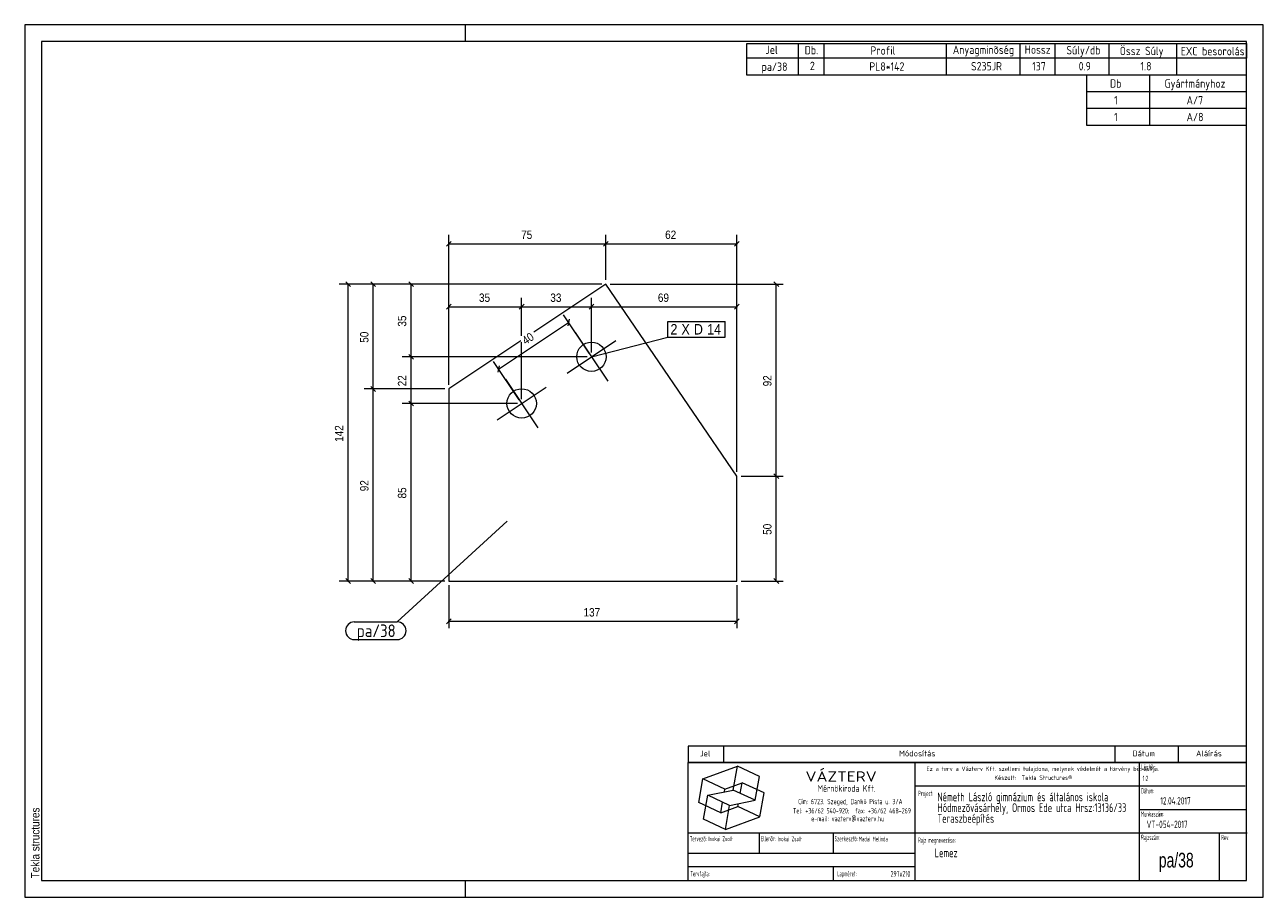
# Model space of a CAD drawing. Header units: millimetres. Extents: x 1 to 296, y 1 to 209.
import ezdxf

# ---------------------------------------------------------------- set-up
doc = ezdxf.new("R2010")
doc.units = ezdxf.units.MM
doc.linetypes.add('XKITLINE00', pattern=[0])
for name, color, linetype, lineweight in [('Bemassung', 1, 'Continuous', 0), ('Schrauben', 7, 'Continuous', 0), ('Schraubenbezeichnung', 5, 'Continuous', 0), ('Teil', 7, 'Continuous', 0), ('Text', 5, 'Continuous', 0), ('Ueberschrift', 7, 'Continuous', 0), ('Zeichnungsrahmen', 3, 'Continuous', 0)]:
    doc.layers.add(name, color=color, linetype=linetype, lineweight=lineweight)
doc.styles.add('ARIAL', font='ARIAL.TTF')
doc.styles.add('ISOCPEUR', font='ISOCPEUR.TTF')
doc.styles.add('ISOCPEUR_BOLD', font='ARIAL.TTF')
doc.styles.add('ISOCPUER', font='ARIAL.TTF')

msp = doc.modelspace()

# ---------------------------------------------------------------- linework, layer by layer
at = {"layer": 'Bemassung', "linetype": 'XKITLINE00', "lineweight": 0}
for p, q in [((102.58, 157.35), (101.45, 156.22)), ((102.02, 123.17), (102.02, 158.93)), ((102.02, 156.78), (139.42, 156.78)), ((139.99, 157.35), (138.86, 156.22)), ((139.99, 157.35), (138.86, 156.22)), ((139.42, 148.18), (139.42, 158.93)), ((139.42, 148.18), (139.42, 158.93)), ((139.42, 156.78), (170.61, 156.78)), ((171.17, 157.35), (170.04, 156.22)), ((170.61, 102.38), (170.61, 158.93)), ((77.45, 147.75), (78.58, 146.62)), ((83.45, 147.75), (84.58, 146.62)), ((92.45, 147.75), (93.58, 146.62)), ((179.45, 147.75), (180.58, 146.62)), ((138.42, 147.18), (75.87, 147.18)), ((78.02, 76.38), (78.02, 147.18)), ((138.42, 147.18), (81.87, 147.18)), ((84.02, 122.17), (84.02, 147.18)), ((138.42, 147.18), (90.87, 147.18)), ((93.02, 129.84), (93.02, 147.18)), ((140.42, 147.18), (181.62, 147.18)), ((180.02, 101.38), (180.02, 147.18)), ((102.58, 142.35), (101.45, 141.22)), ((102.02, 123.17), (102.02, 143.93)), ((102.02, 141.78), (119.36, 141.78)), ((119.92, 142.35), (118.79, 141.22)), ((119.92, 142.35), (118.79, 141.22)), ((119.36, 134.87), (119.36, 143.93)), ((119.36, 134.87), (119.36, 143.93)), ((119.36, 141.78), (135.98, 141.78)), ((136.55, 142.35), (135.42, 141.22)), ((136.55, 142.35), (135.42, 141.22)), ((135.98, 130.84), (135.98, 143.93)), ((135.98, 130.84), (135.98, 143.93)), ((135.98, 141.78), (170.61, 141.78)), ((171.17, 142.35), (170.04, 141.22)), ((170.61, 102.38), (170.61, 143.93)), ((135.43, 130.67), (129.3, 139.83)), ((130.65, 138.83), (130.34, 137.26)), ((113.87, 126.93), (130.5, 138.05)), ((119.36, 119.72), (119.36, 133.32)), ((119.36, 119.72), (119.36, 133.32)), ((134.98, 129.84), (90.87, 129.84)), ((134.98, 129.84), (90.87, 129.84)), ((92.45, 130.41), (93.58, 129.28)), ((92.45, 130.41), (93.58, 129.28)), ((93.02, 118.72), (93.02, 129.84)), ((118.8, 119.56), (112.68, 128.71)), ((114.03, 127.71), (113.71, 126.14)), ((101.02, 122.17), (81.87, 122.17)), ((101.02, 122.17), (81.87, 122.17)), ((83.45, 122.73), (84.58, 121.6)), ((83.45, 122.73), (84.58, 121.6)), ((84.02, 76.38), (84.02, 122.17)), ((118.36, 118.72), (90.87, 118.72)), ((118.36, 118.72), (90.87, 118.72)), ((92.45, 119.29), (93.58, 118.16)), ((92.45, 119.29), (93.58, 118.16)), ((93.02, 76.38), (93.02, 118.72)), ((171.61, 101.38), (181.62, 101.38)), ((171.61, 101.38), (181.62, 101.38)), ((179.45, 101.95), (180.58, 100.82)), ((179.45, 101.95), (180.58, 100.82)), ((180.02, 76.38), (180.02, 101.38)), ((77.45, 76.95), (78.58, 75.82)), ((83.45, 76.95), (84.58, 75.82)), ((92.45, 76.95), (93.58, 75.82)), ((179.45, 76.95), (180.58, 75.82)), ((101.02, 76.38), (75.87, 76.38)), ((101.02, 76.38), (81.87, 76.38)), ((101.02, 76.38), (90.87, 76.38)), ((102.02, 75.38), (102.02, 65.18)), ((170.61, 75.38), (170.61, 65.18)), ((171.61, 76.38), (181.62, 76.38)), ((102.58, 67.35), (101.45, 66.22)), ((102.02, 66.78), (170.61, 66.78)), ((171.17, 67.35), (170.04, 66.22))]:
    msp.add_line(p, q, dxfattribs=at)
at = {"layer": 'Bemassung'}
for p in [(102.02, 156.78), (139.42, 156.78), (139.42, 156.78), (170.61, 156.78), (78.02, 147.18), (84.02, 147.18), (93.02, 147.18), (180.02, 147.18), (102.02, 141.78), (119.36, 141.78), (119.36, 141.78), (135.98, 141.78), (135.98, 141.78), (170.61, 141.78), (130.5, 138.05), (93.02, 129.84), (93.02, 129.84), (113.87, 126.93), (84.02, 122.17), (84.02, 122.17), (93.02, 118.72), (93.02, 118.72), (180.02, 101.38), (180.02, 101.38), (78.02, 76.38), (84.02, 76.38), (93.02, 76.38), (180.02, 76.38), (102.02, 66.78), (170.61, 66.78)]:
    msp.add_point(p, dxfattribs=at)
at = {"layer": 'Schrauben', "linetype": 'XKITLINE00', "lineweight": 0}
for p, q in [((130.16, 125.95), (141.8, 133.73)), ((132.09, 135.66), (139.87, 124.02)), ((115.47, 124.54), (123.25, 112.91)), ((113.54, 114.83), (125.18, 122.62))]:
    msp.add_line(p, q, dxfattribs=at)
for centre in [(135.98, 129.84), (119.36, 118.72)]:
    msp.add_circle(centre, 3.5, dxfattribs=at)
at = {"layer": 'Schraubenbezeichnung', "linetype": 'XKITLINE00', "lineweight": 0}
for p, q in [((154.21, 138.25), (167.86, 138.25)), ((154.21, 134.55), (154.21, 138.25)), ((167.86, 134.55), (167.86, 138.25)), ((135.98, 129.84), (154.21, 134.55)), ((154.21, 134.55), (167.86, 134.55))]:
    msp.add_line(p, q, dxfattribs=at)
at = {"layer": 'Teil', "linetype": 'XKITLINE00', "lineweight": 0}
for p, q in [((139.42, 147.18), (122.29, 135.72)), ((170.61, 101.38), (139.42, 147.18)), ((119.16, 133.63), (102.02, 122.17)), ((102.02, 122.17), (102.02, 76.38)), ((170.61, 76.38), (170.61, 101.38)), ((102.02, 76.38), (170.61, 76.38))]:
    msp.add_line(p, q, dxfattribs=at)
at = {"layer": 'Text', "linetype": 'XKITLINE00', "lineweight": 0}
for p, q in [((115.88, 90.69), (89.72, 66.63)), ((79.5, 66.63), (89.72, 66.63)), ((79.5, 62.43), (89.72, 62.43))]:
    msp.add_line(p, q, dxfattribs=at)
for centre, start, end in [((79.5, 64.53), 90, 270), ((89.72, 64.53), 270, 90)]:
    msp.add_arc(centre, 2.1, start, end, dxfattribs=at)
at = {"layer": 'Ueberschrift', "linetype": 'XKITLINE00', "lineweight": 0}
for p, q in [((173, 204.54), (292, 204.54)), ((173, 201.04), (173, 204.54)), ((185.3, 201.04), (185.3, 204.54)), ((191.44, 201.04), (191.44, 204.54)), ((220.54, 201.04), (220.54, 204.54)), ((238.09, 201.05), (238.09, 204.55)), ((246.43, 201.04), (246.43, 204.54)), ((259.28, 201.04), (259.28, 204.54)), ((275.4, 201.02), (275.4, 204.52)), ((292, 204.54), (292, 201.04)), ((292, 201.04), (173, 201.04)), ((173, 197), (173, 201)), ((185.3, 197), (185.3, 201)), ((191.44, 197), (191.44, 201)), ((220.54, 197), (220.54, 201)), ((238.09, 197), (238.09, 201)), ((246.43, 197), (246.43, 201)), ((259.28, 197), (259.28, 201)), ((275.41, 197), (275.41, 201)), ((292, 197), (173, 197)), ((254, 193), (254, 197)), ((269, 193), (269, 197)), ((292, 193), (254, 193)), ((254, 189), (254, 193)), ((269, 189), (269, 193)), ((292, 189), (254, 189)), ((254, 185), (254, 189)), ((269, 185), (269, 189)), ((292, 185), (254, 185)), ((159, 37.07), (292, 37.07)), ((159, 37), (159, 33.14)), ((167.4, 37), (167.4, 33.14)), ((260.64, 37.07), (260.64, 33.21)), ((275.76, 37.07), (275.76, 33.21)), ((159, 33.22), (292, 33.22)), ((159, 33.14), (292, 33.14)), ((159, 5), (159, 33.14)), ((213.11, 5), (213.11, 33.14)), ((266.49, 5), (266.49, 33.14)), ((162.55, 29.24), (170.77, 32.23)), ((169.77, 26.55), (170.77, 32.23)), ((176, 29.79), (170.77, 32.23)), ((175, 24.11), (176, 29.79)), ((161.54, 23.55), (162.55, 29.24)), ((167.78, 26.8), (162.55, 29.24)), ((167.66, 26.12), (167.78, 26.8)), ((167.78, 26.8), (171.89, 28.3)), ((171.44, 25.76), (171.89, 28.3)), ((177.12, 25.86), (171.89, 28.3)), ((213.11, 27.54), (291.69, 27.54)), ((162.67, 19.62), (163.67, 25.3)), ((163.67, 25.3), (169.77, 26.55)), ((168.9, 22.86), (163.67, 25.3)), ((166.78, 21.11), (167.22, 23.65)), ((168.9, 22.86), (175, 24.11)), ((175, 24.11), (169.77, 26.55)), ((176.12, 20.17), (177.12, 25.86)), ((166.78, 21.11), (161.54, 23.55)), ((166.78, 21.11), (170.89, 22.61)), ((167.9, 17.18), (168.9, 22.86)), ((170.89, 22.61), (171.01, 23.29)), ((176.12, 20.17), (170.89, 22.61)), ((266.49, 21.94), (292, 21.94)), ((167.9, 17.18), (162.67, 19.62)), ((167.9, 17.18), (176.12, 20.17)), ((159, 16.34), (292.21, 16.34)), ((175.99, 11.48), (175.99, 16.39)), ((193.55, 16.39), (193.55, 11.49)), ((285.52, 16.28), (285.52, 5)), ((159.07, 11.49), (213.14, 11.49)), ((159.04, 8.34), (213.11, 8.34)), ((193.55, 8.31), (193.55, 5.13))]:
    msp.add_line(p, q, dxfattribs=at)
at = {"layer": 'Zeichnungsrahmen', "linetype": 'XKITLINE00', "lineweight": 0}
for p, q in [((296, 209), (1, 209)), ((1, 209), (1, 1)), ((106, 205), (106, 209)), ((296, 1), (296, 209)), ((292, 205), (5, 205)), ((5, 205), (5, 5)), ((292, 5), (292, 205)), ((5, 5), (292, 5)), ((106, 1), (106, 5)), ((1, 1), (296, 1))]:
    msp.add_line(p, q, dxfattribs=at)

# ---------------------------------------------------------------- texts
at = {"layer": 'Bemassung', "style": 'ISOCPUER', "width": 0.85}
for s, p in [('75', (119.24, 157.93)), ('62', (153.53, 157.93)), ('35', (109.2, 142.93)), ('33', (126.19, 142.93)), ('69', (151.81, 142.93)), ('137', (134.09, 67.93))]:
    msp.add_text(s, height=2, dxfattribs=at).set_placement(p)
for s, rotation, p in [('35', 90.0002, (91.87, 137.03)), ('50', 90.0002, (82.87, 133.19)), ('40', 33.7701, (120.31, 132.62)), ('22', 90.0002, (91.87, 122.8)), ('92', 90.0002, (178.87, 122.8)), ('142', 90.0002, (76.87, 109.56)), ('92', 90.0002, (82.87, 97.79)), ('85', 90.0002, (91.87, 96.07)), ('50', 90.0002, (178.87, 87.4))]:
    msp.add_text(s, height=2, rotation=rotation, dxfattribs=at).set_placement(p)
at = {"layer": 'Schraubenbezeichnung', "style": 'ARIAL', "width": 0.85}
for s, p in [('2', (154.81, 135.15)), ('X', (157.42, 135.15)), ('D', (160.39, 135.15)), ('14', (163.55, 135.15))]:
    msp.add_text(s, height=2.5, dxfattribs=at).set_placement(p)
at = {"layer": 'Text', "style": 'ISOCPEUR', "width": 0.85}
msp.add_text('pa/38', height=3, dxfattribs=at).set_placement((80.1, 63.03))
at = {"layer": 'Ueberschrift'}
for s, height, style, width, p in [('Jel', 2, 'ISOCPEUR', 0.85, (177.44, 202.04)), ('Db.', 2, 'ISOCPEUR', 0.85, (186.78, 201.95)), ('Profil', 2, 'ISOCPEUR', 0.85, (202.44, 201.86)), ('Anyagminõség', 2, 'ISOCPEUR', 0.85, (222.06, 202.04)), ('Hossz', 2, 'ISOCPEUR', 0.85, (239.18, 202.08)), ('Súly/db', 2, 'ISOCPEUR', 0.85, (249.11, 201.94)), ('Össz Súly', 2, 'ISOCPEUR', 0.85, (261.83, 201.76)), ('EXC besorolás', 2, 'ISOCPEUR', 0.85, (276.36, 201.71)), ('pa/38', 2, 'ISOCPEUR', 0.85, (176.51, 198)), ('2', 2, 'ISOCPEUR', 0.85, (188.02, 198.19)), ('PL8*142', 2, 'ISOCPEUR', 0.85, (202.17, 198.05)), ('S235JR', 2, 'ISOCPEUR', 0.85, (226.39, 198.11)), ('137', 2, 'ISOCPEUR', 0.85, (240.97, 198.11)), ('0.9', 2, 'ISOCPEUR', 0.85, (252.04, 198.12)), ('1.8', 2, 'ISOCPEUR', 0.85, (266.76, 198.12)), ('Db', 2, 'ISOCPEUR', 0.85, (259.5, 194)), ('Gyártmányhoz', 2, 'ISOCPEUR', 0.85, (272.5, 194)), ('1', 2, 'ISOCPEUR', 0.85, (260.48, 190)), ('A/7', 2, 'ISOCPEUR', 0.85, (277.74, 190)), ('1', 2, 'ISOCPEUR', 0.85, (260.48, 186)), ('A/8', 2, 'ISOCPEUR', 0.85, (277.74, 186)), ('Jel', 1.4, 'ISOCPEUR', 0.85, (161.84, 34.58)), ('Módosítás', 1.4, 'ISOCPEUR', 0.85, (209.25, 34.58)), ('Dátum', 1.4, 'ISOCPEUR', 0.85, (264.86, 34.58)), ('Aláírás', 1.4, 'ISOCPEUR', 0.85, (280, 34.58)), ('Lépték:', 1.26, 'ISOCPEUR', 0.51, (266.96, 31.43)), ('VÁZTERV', 2.45, 'ISOCPEUR', 1.19, (186.96, 28.56)), ('Ez a terv a Vázterv Kft. szellemi tulajdona, melynek védelmét a törvény biztosítja.', 1.05, 'ISOCPEUR', 0.838832, (215.8, 31.11)), ('Készült:  Tekla Structures®', 1.05, 'ISOCPEUR', 0.838832, (231.96, 28.98)), ('1:2', 1.26, 'ISOCPEUR', 0.595, (267.27, 28.7)), ('Mérnökiroda Kft.', 1.61, 'ISOCPEUR', 0.68, (189.86, 26.15)), ('Dátum:', 1.26, 'ISOCPEUR', 0.51, (266.91, 25.76)), ('Cím: 6723. Szeged, Dankó Pista u. 3/A', 1.26, 'ISOCPEUR', 0.68, (185.24, 23.18)), ('Project:', 1.26, 'ISOCPEUR', 0.51, (213.81, 25.12)), ('Németh László gimnázium és általános iskola', 2.1, 'ISOCPEUR', 0.595, (218.39, 23.87)), ('Hódmezõvásárhely, Ormos Ede utca Hrsz:13136/33', 2.1, 'ISOCPEUR', 0.595, (218.4, 21.31)), ('12.04.2017', 1.75, 'ISOCPEUR', 0.595, (271.48, 23.11)), ('Tel: +36/62 540-920;  fax: +36/62 468-269', 1.26, 'ISOCPEUR', 0.68, (183.98, 20.99)), ('Teraszbeépítés', 2.1, 'ISOCPEUR', 0.595, (218.4, 18.75)), ('Munkaszám:', 1.26, 'ISOCPEUR', 0.51, (266.87, 20.23)), ('e-mail: vazterv@vazterv.hu', 1.26, 'ISOCPEUR', 0.68, (188.32, 19.12)), ('VT-054-2017', 1.75, 'ISOCPEUR', 0.595, (268.23, 17.51)), ('Tervezõ:', 1.26, 'ISOCPEUR', 0.51, (159.4, 14.32)), ('Inokai Zsolt', 1.12, 'ISOCPEUR', 0.595, (163.85, 14.37)), ('Ellenõr:', 1.26, 'ISOCPEUR', 0.51, (176.35, 14.35)), ('Inokai Zsolt', 1.12, 'ISOCPEUR', 0.595, (180.32, 14.35)), ('Szerkesztõ:', 1.26, 'ISOCPEUR', 0.51, (193.9, 14.32)), ('Madai Melinda', 1.12, 'ISOCPEUR', 0.595, (199.65, 14.33)), ('Rajz megnevezése:', 1.26, 'ISOCPEUR', 0.51, (213.8, 13.98)), ('Rajzszám:', 1.26, 'ISOCPEUR', 0.51, (266.92, 14.65)), ('Rev:', 1.26, 'ISOCPEUR', 0.51, (285.98, 14.62)), ('Lemez', 2.1, 'ISOCPEUR', 0.595, (217.73, 10.54)), ('pa/38', 3.5, 'ISOCPEUR_BOLD', 0.68, (271.12, 8.1)), ('Tervfajta:', 1.26, 'ISOCPEUR', 0.51, (159.53, 5.99)), ('Lapméret:', 1.26, 'ISOCPEUR', 0.51, (194.51, 5.99)), ('297x210', 1.4, 'ISOCPEUR', 0.595, (207.25, 5.89))]:
    msp.add_text(s, height=height, dxfattribs=dict(at, style=style, width=width)).set_placement(p)
at = {"layer": 'Zeichnungsrahmen', "style": 'ARIAL', "width": 0.85}
msp.add_text('Tekla structures', height=2, rotation=90, dxfattribs=at).set_placement((4.5, 5.5))

doc.saveas('drawing.dxf')
